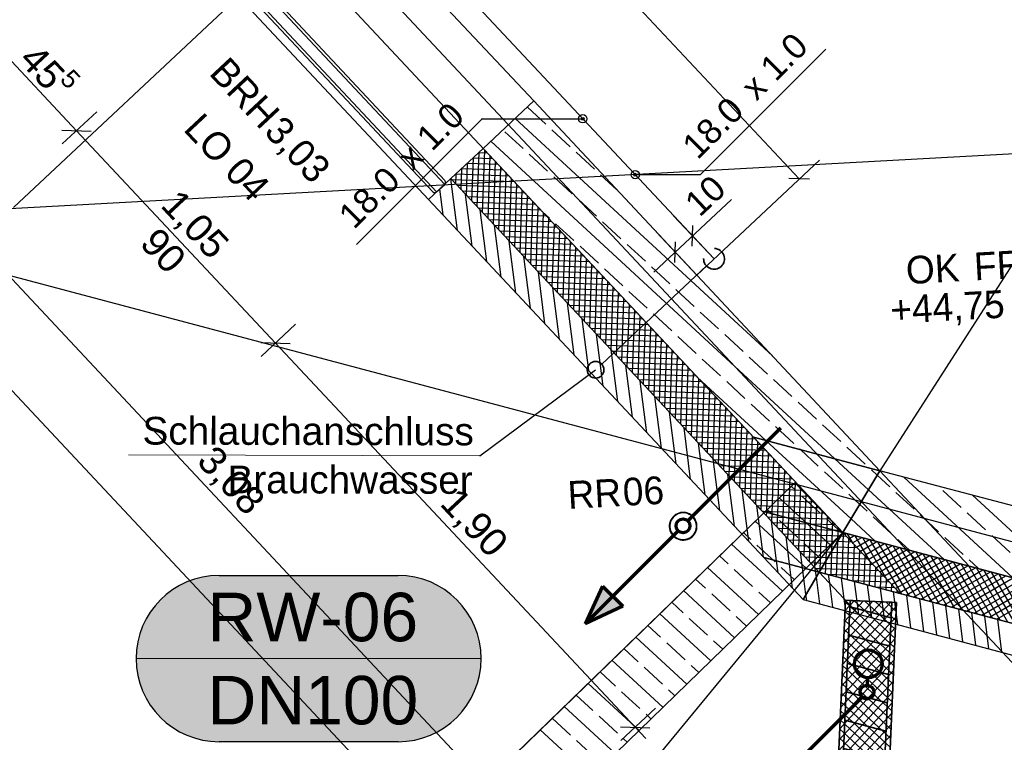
# Model space of a CAD drawing. Extents: x -181 to 1388, y 138 to 979.
# Tile 15 of 82: x 391 to 462, y 329 to 381. Entities that reach past the tile are written whole.
import ezdxf
from ezdxf.lldxf.tags import DXFTag

# ---------------------------------------------------------------- set-up
doc = ezdxf.new("R2010")
doc.units = 0
doc.layers.get('0').update_dxf_attribs({"lineweight": 25})
for name, color, linetype, lineweight, true_color in [('01 Höhen im Gebäude - Basis', 7, 'Continuous', 25, 0x848484), ('01AFU Allgemein Bemaßung', 7, 'Continuous', 25, 0x848484), ('20 Außenwände', 7, 'Continuous', 25, 0x848484), ('20 Bodenaufbau - Gefällelinien', 7, 'Continuous', 25, 0x848484), ('20 Dach Stb-Decke', 7, 'Continuous', 25, 0x848484), ('20 Fallrohre', 7, 'Continuous', 25, 0x848484), ('20 Fallrohre - Beschriftung', 7, 'Continuous', 25, 0x848484), ('20 Fenster als Fassade', 7, 'Continuous', 25, 0x848484), ('60 Stützwand - Stützwände', 7, 'Continuous', 25, 0x848484), ('70 Bodenabläufe+Rinnen', 7, 'Continuous', 25, 0x848484), ('A-0', 7, 'Continuous', 25, 0x848484), ('S_Einrichtung', 7, 'Continuous', 35, 0x9dff9d), ('S_Kaltwasser', 3, 'Continuous', 35, 0x00ff00), ('S_Mass', 150, 'Continuous', 25, 0x007fff), ('S_Regenwasser', 4, 'Continuous', 70, 0x00ffff), ('S_Schmutzwasser', 5, 'Continuous', 70, 0x0000ff)]:
    doc.layers.add(name, color=color, linetype=linetype, lineweight=lineweight, true_color=true_color)
doc.layers.add('02 Raster Gebäude', color=7, linetype='Continuous', lineweight=25)
doc.layers.add('S_Beschriftung', color=7, linetype='Continuous', lineweight=25)
doc.styles.get("Standard").update_dxf_attribs({"font": 'arial.ttf'})
tags = doc.linetypes.add('Raster', pattern=[0.2, 0.1, -0.05, 0, -0.05]).pattern_tags.tags
tags[10:11] = [DXFTag(74, 4), DXFTag(75, 0), DXFTag(340, '0'), DXFTag(46, 1.0), DXFTag(50, 0.0), DXFTag(44, 0.0), DXFTag(45, 0.0)]
tags[8:9] = [DXFTag(74, 4), DXFTag(75, 0), DXFTag(340, '0'), DXFTag(46, 1.0), DXFTag(50, 0.0), DXFTag(44, 0.0), DXFTag(45, 0.0)]
tags[6:7] = [DXFTag(74, 4), DXFTag(75, 0), DXFTag(340, '0'), DXFTag(46, 1.0), DXFTag(50, 0.0), DXFTag(44, 0.0), DXFTag(45, 0.0)]
tags[4:5] = [DXFTag(74, 4), DXFTag(75, 0), DXFTag(340, '0'), DXFTag(46, 1.0), DXFTag(50, 0.0), DXFTag(44, 0.0), DXFTag(45, 0.0)]
tags = doc.linetypes.add('Strichlinie eng', pattern=[0.115, 0.075, -0.04]).pattern_tags.tags
tags[6:7] = [DXFTag(74, 4), DXFTag(75, 0), DXFTag(340, '0'), DXFTag(46, 1.0), DXFTag(50, 0.0), DXFTag(44, 0.0), DXFTag(45, 0.0)]
tags[4:5] = [DXFTag(74, 4), DXFTag(75, 0), DXFTag(340, '0'), DXFTag(46, 1.0), DXFTag(50, 0.0), DXFTag(44, 0.0), DXFTag(45, 0.0)]
tags = doc.linetypes.add('Öffnungslinie Tür Fenster', pattern=[0.115, 0.075, -0.04]).pattern_tags.tags
tags[6:7] = [DXFTag(74, 4), DXFTag(75, 0), DXFTag(340, '0'), DXFTag(46, 1.0), DXFTag(50, 0.0), DXFTag(44, 0.0), DXFTag(45, 0.0)]
tags[4:5] = [DXFTag(74, 4), DXFTag(75, 0), DXFTag(340, '0'), DXFTag(46, 1.0), DXFTag(50, 0.0), DXFTag(44, 0.0), DXFTag(45, 0.0)]

# ---------------------------------------------------------------- blocks, each defined once
blk = doc.blocks.new('Referenz-A07F5V09WF')
at = {"layer": '01AFU Allgemein Bemaßung', "lineweight": -2}
for p, q in [((267.351, 486.444), (423.945, 319.276)), ((395.462, 373.429), (389.256, 380.055)), ((396.922, 374.797), (394.436, 372.468)), ((394.402, 373.464), (396.523, 373.395)), ((409.819, 358.103), (395.462, 373.429)), ((384.844, 369.07), (426.982, 324.086)), ((411.279, 359.47), (408.793, 357.142)), ((408.759, 358.138), (410.879, 358.069)), ((435.794, 330.375), (409.819, 358.103)), ((437.253, 331.742), (434.767, 329.413)), ((434.733, 330.409), (436.854, 330.34)), ((436.563, 329.554), (435.794, 330.375))]:
    blk.add_line(p, q, dxfattribs=at)
at = {"layer": '02 Raster Gebäude', "linetype": 'Raster', "lineweight": -2, "ltscale": 56.250004}
for p, q in [((262.418, 549.177), (545.139, 247.365)), ((1006.697, 401.503), (320.446, 363.938)), ((316.317, 382.714), (761.633, 264.488))]:
    blk.add_line(p, q, dxfattribs=at)
at = {"layer": '20 Außenwände', "lineweight": -2}
for p, q in [((428.468, 375.572), (414.111, 390.898)), ((420.878, 368.462), (406.521, 383.788)), ((424.818, 372.154), (428.468, 375.572)), ((453.462, 348.89), (428.468, 375.572)), ((429.332, 373.901), (428.009, 375.121)), ((445.696, 357.18), (427.12, 374.309)), ((427.705, 372.137), (426.382, 373.357)), ((431.097, 372.274), (429.773, 373.494)), ((450.21, 349.753), (425.363, 372.664)), ((422.483, 369.966), (424.818, 372.154)), ((424.396, 367.924), (424.525, 371.879)), ((424.498, 371.854), (425.119, 371.833)), ((424.783, 367.511), (424.93, 372.034)), ((424.818, 372.154), (444.343, 351.311)), ((432.861, 370.647), (431.538, 371.868)), ((423.622, 368.75), (423.699, 371.106)), ((423.672, 371.08), (425.892, 371.008)), ((424.009, 368.337), (424.112, 371.492)), ((424.085, 371.467), (425.505, 371.42)), ((425.169, 367.099), (425.317, 371.622)), ((425.556, 366.686), (425.704, 371.209)), ((429.47, 370.51), (428.147, 371.73)), ((422.849, 369.576), (422.874, 370.332)), ((423.236, 369.163), (423.287, 370.719)), ((423.259, 370.693), (426.279, 370.595)), ((425.943, 366.273), (426.091, 370.796)), ((426.33, 365.86), (426.477, 370.383)), ((420.878, 368.462), (422.483, 369.966)), ((422.483, 369.966), (444.957, 345.975)), ((422.973, 366.225), (422.494, 369.954)), ((422.529, 369.917), (427.052, 369.769)), ((422.847, 370.307), (426.666, 370.182)), ((426.716, 365.447), (426.864, 369.97)), ((431.234, 368.883), (429.911, 370.103)), ((434.473, 369.161), (433.302, 370.241)), ((421.922, 367.348), (421.682, 369.215)), ((422.916, 369.504), (427.439, 369.356)), ((423.303, 369.091), (427.826, 368.943)), ((427.103, 365.034), (427.251, 369.557)), ((427.49, 364.621), (427.637, 369.145)), ((420.878, 368.462), (447.911, 339.604)), ((424.025, 365.102), (423.546, 368.832)), ((423.69, 368.678), (428.213, 368.531)), ((424.076, 368.265), (428.599, 368.118)), ((427.876, 364.209), (428.024, 368.732)), ((428.263, 363.796), (428.411, 368.319)), ((432.999, 367.256), (431.675, 368.476)), ((424.463, 367.853), (428.986, 367.705)), ((425.077, 363.98), (424.597, 367.709)), ((428.65, 363.383), (428.798, 367.906)), ((429.037, 362.97), (429.184, 367.493)), ((429.607, 367.119), (429.079, 367.606)), ((424.85, 367.44), (429.373, 367.292)), ((425.236, 367.027), (429.759, 366.879)), ((429.423, 362.557), (429.571, 367.08)), ((434.763, 365.629), (433.44, 366.849)), ((425.623, 366.614), (430.146, 366.466)), ((426.128, 362.857), (425.649, 366.586)), ((426.01, 366.201), (430.533, 366.054)), ((429.81, 362.144), (429.958, 366.667)), ((431.372, 365.492), (430.048, 366.712)), ((430.197, 361.732), (430.345, 366.255)), ((426.397, 365.788), (430.92, 365.641)), ((427.18, 361.734), (426.701, 365.464)), ((426.783, 365.376), (431.306, 365.228)), ((430.584, 361.319), (430.731, 365.842)), ((430.97, 360.906), (431.118, 365.429)), ((427.17, 364.963), (431.693, 364.815)), ((431.357, 360.493), (431.505, 365.016)), ((433.136, 363.865), (431.813, 365.085)), ((436.527, 364.002), (435.204, 365.222)), ((427.557, 364.55), (432.08, 364.402)), ((428.231, 360.612), (427.752, 364.341)), ((427.944, 364.137), (432.467, 363.989)), ((431.744, 360.08), (431.891, 364.603)), ((432.13, 359.667), (432.278, 364.19)), ((428.33, 363.724), (432.853, 363.576)), ((428.717, 363.311), (433.24, 363.164)), ((432.517, 359.255), (432.665, 363.778)), ((432.904, 358.842), (433.052, 363.365)), ((434.901, 362.238), (433.577, 363.458)), ((438.292, 362.375), (436.969, 363.595)), ((429.283, 359.489), (428.804, 363.219)), ((429.104, 362.898), (433.627, 362.751)), ((433.291, 358.429), (433.438, 362.952)), ((433.677, 358.016), (433.825, 362.539)), ((429.49, 362.486), (434.014, 362.338)), ((430.335, 358.366), (429.856, 362.096)), ((429.877, 362.073), (434.4, 361.925)), ((434.064, 357.603), (434.212, 362.126)), ((436.665, 360.611), (435.342, 361.831)), ((440.056, 360.748), (438.733, 361.968)), ((430.264, 361.66), (434.787, 361.512)), ((430.651, 361.247), (435.174, 361.099)), ((434.451, 357.19), (434.599, 361.713)), ((434.838, 356.777), (434.985, 361.301)), ((431.386, 357.244), (430.907, 360.973)), ((431.037, 360.834), (435.56, 360.687)), ((431.424, 360.421), (435.947, 360.274)), ((435.224, 356.365), (435.372, 360.888)), ((435.611, 355.952), (435.759, 360.475)), ((431.811, 360.009), (436.334, 359.861)), ((432.438, 356.121), (431.959, 359.851)), ((435.998, 355.539), (436.145, 360.062)), ((438.429, 358.984), (437.106, 360.204)), ((441.821, 359.121), (440.497, 360.342)), ((432.198, 359.596), (436.721, 359.448)), ((432.584, 359.183), (437.107, 359.035)), ((436.384, 355.126), (436.532, 359.649)), ((436.771, 354.713), (436.919, 359.236)), ((432.971, 358.77), (437.494, 358.622)), ((433.49, 354.998), (433.01, 358.728)), ((433.358, 358.357), (437.881, 358.209)), ((437.158, 354.3), (437.306, 358.823)), ((437.545, 353.888), (437.692, 358.411)), ((440.194, 357.357), (438.87, 358.577)), ((443.585, 357.494), (442.262, 358.715)), ((433.744, 357.944), (438.268, 357.797)), ((434.541, 353.876), (434.062, 357.605)), ((437.931, 353.475), (438.079, 357.998)), ((438.318, 353.062), (438.466, 357.585)), ((434.131, 357.532), (438.654, 357.384)), ((434.518, 357.119), (439.041, 356.971)), ((438.705, 352.649), (438.853, 357.172)), ((441.958, 355.73), (440.635, 356.95)), ((445.349, 355.867), (444.026, 357.088)), ((434.905, 356.706), (439.428, 356.558)), ((435.593, 352.753), (435.114, 356.483)), ((435.291, 356.293), (439.814, 356.145)), ((439.092, 352.236), (439.239, 356.759)), ((439.478, 351.823), (439.626, 356.346)), ((435.678, 355.88), (440.201, 355.732)), ((436.065, 355.467), (440.588, 355.32)), ((439.865, 351.41), (440.013, 355.934)), ((440.252, 350.998), (440.4, 355.521)), ((445.238, 351.073), (440.302, 355.625)), ((447.114, 354.241), (445.791, 355.461)), ((436.645, 351.63), (436.165, 355.36)), ((436.452, 355.054), (440.975, 354.907)), ((440.639, 350.585), (440.786, 355.108)), ((441.025, 350.172), (441.173, 354.695)), ((443.722, 354.103), (442.399, 355.323)), ((436.838, 354.642), (441.361, 354.494)), ((437.696, 350.508), (437.217, 354.237)), ((437.225, 354.229), (441.748, 354.081)), ((441.412, 349.759), (441.56, 354.282)), ((437.612, 353.816), (442.135, 353.668)), ((437.999, 353.403), (442.522, 353.255)), ((441.799, 349.346), (441.946, 353.869)), ((442.185, 348.933), (442.333, 353.456)), ((445.487, 352.476), (444.164, 353.696)), ((448.878, 352.614), (447.555, 353.834)), ((438.748, 349.385), (438.269, 353.115)), ((438.385, 352.99), (442.908, 352.843)), ((438.772, 352.577), (443.295, 352.43)), ((442.572, 348.521), (442.72, 353.044)), ((442.959, 348.108), (443.107, 352.631)), ((439.159, 352.165), (443.682, 352.017)), ((439.799, 348.262), (439.32, 351.992)), ((443.346, 347.695), (443.493, 352.218)), ((447.251, 350.849), (445.928, 352.069)), ((450.643, 350.987), (449.319, 352.207)), ((439.545, 351.752), (444.068, 351.604)), ((439.932, 351.339), (444.455, 351.191)), ((443.732, 347.282), (443.88, 351.805)), ((444.119, 346.869), (444.267, 351.392)), ((444.343, 351.311), (450.793, 344.425)), ((440.319, 350.926), (444.842, 350.778)), ((440.851, 347.14), (440.372, 350.869)), ((440.706, 350.513), (445.229, 350.365)), ((444.506, 346.456), (444.654, 350.979)), ((444.893, 346.044), (445.04, 350.567)), ((451.381, 345.409), (445.238, 351.073)), ((447.724, 350.413), (447.692, 350.443)), ((452.407, 349.36), (451.084, 350.58)), ((441.092, 350.1), (445.615, 349.953)), ((441.903, 346.017), (441.424, 349.747)), ((445.288, 345.887), (445.427, 350.154)), ((445.684, 345.782), (445.814, 349.741)), ((449.016, 349.222), (447.724, 350.413)), ((452.639, 347.514), (450.21, 349.753)), ((441.479, 349.687), (446.002, 349.54)), ((441.866, 349.275), (446.389, 349.127)), ((446.081, 345.676), (446.2, 349.328)), ((442.253, 348.862), (446.776, 348.714)), ((442.954, 344.895), (442.475, 348.624)), ((442.639, 348.449), (447.162, 348.301)), ((446.478, 345.571), (446.587, 348.915)), ((446.875, 345.466), (446.974, 348.502)), ((450.78, 347.595), (449.457, 348.816)), ((453.268, 348.566), (452.848, 348.953)), ((454.171, 347.733), (453.268, 348.566)), ((466.588, 345.405), (453.462, 348.89)), ((463.061, 341.169), (455.182, 348.433)), ((443.026, 348.036), (447.549, 347.888)), ((443.413, 347.623), (447.936, 347.476)), ((447.272, 345.36), (447.361, 348.09)), ((447.668, 345.255), (447.747, 347.677)), ((444.006, 343.772), (443.527, 347.501)), ((443.799, 347.21), (448.323, 347.063)), ((448.065, 345.15), (448.134, 347.264)), ((452.01, 346.461), (451.221, 347.189)), ((458.089, 342.488), (452.639, 347.514)), ((455.936, 346.106), (454.613, 347.326)), ((459.327, 346.243), (458.004, 347.464)), ((465.687, 342.011), (460.154, 347.113)), ((444.186, 346.798), (448.709, 346.65)), ((444.573, 346.385), (449.096, 346.237)), ((445.058, 342.649), (444.578, 346.379)), ((448.462, 345.044), (448.521, 346.851)), ((448.859, 344.939), (448.908, 346.438)), ((452.544, 345.968), (452.01, 346.461)), ((444.957, 345.975), (449.085, 341.568)), ((444.96, 345.972), (444.969, 345.972)), ((444.969, 345.972), (449.483, 345.824)), ((445.279, 345.631), (445.288, 345.887)), ((445.346, 345.559), (446.688, 345.515)), ((445.666, 345.218), (445.684, 345.782)), ((446.053, 344.805), (446.081, 345.676)), ((446.439, 344.392), (446.478, 345.571)), ((446.688, 345.515), (449.869, 345.411)), ((446.826, 343.979), (446.875, 345.466)), ((449.255, 344.834), (449.294, 346.025)), ((449.652, 344.728), (449.681, 345.612)), ((454.309, 344.342), (452.986, 345.562)), ((456.92, 345.199), (456.377, 345.699)), ((461.092, 344.616), (459.768, 345.837)), ((445.999, 342.387), (445.63, 345.256)), ((445.733, 345.146), (448.407, 345.059)), ((447.213, 343.566), (447.272, 345.36)), ((447.6, 343.154), (447.668, 345.255)), ((447.986, 342.741), (448.065, 345.15)), ((448.373, 342.328), (448.462, 345.044)), ((448.407, 345.059), (450.256, 344.998)), ((448.76, 341.915), (448.859, 344.939)), ((449.152, 341.681), (449.255, 344.834)), ((450.049, 344.623), (450.068, 345.2)), ((450.446, 344.518), (450.454, 344.787)), ((453.117, 343.808), (451.381, 345.409)), ((457.7, 344.479), (456.92, 345.199)), ((446.12, 344.733), (450.126, 344.603)), ((446.507, 344.321), (450.649, 344.185)), ((446.938, 342.138), (446.682, 344.134)), ((449.576, 342.389), (449.652, 344.728)), ((449.999, 343.097), (450.049, 344.623)), ((450.126, 344.603), (450.643, 344.586)), ((450.422, 343.806), (450.446, 344.518)), ((450.649, 344.185), (451.03, 344.173)), ((450.735, 341.13), (450.841, 344.374)), ((450.793, 344.425), (459.912, 342.004)), ((450.93, 344.279), (451.059, 344.355)), ((451.539, 343.629), (451.129, 344.336)), ((451.21, 343.98), (451.606, 344.21)), ((451.491, 343.68), (452.153, 344.064)), ((452.755, 342.331), (451.675, 344.191)), ((453.971, 341.033), (452.222, 344.046)), ((459.465, 342.852), (458.141, 344.072)), ((462.856, 342.99), (461.533, 344.21)), ((446.893, 343.908), (450.415, 343.793)), ((447.28, 343.495), (450.18, 343.4)), ((450.18, 343.4), (451.803, 343.347)), ((450.338, 341.235), (450.422, 343.806)), ((450.415, 343.793), (451.416, 343.76)), ((451.132, 341.025), (451.228, 343.961)), ((451.529, 340.919), (451.615, 343.548)), ((451.772, 343.381), (452.7, 343.919)), ((452.052, 343.081), (453.246, 343.774)), ((452.333, 342.781), (453.793, 343.629)), ((452.614, 342.482), (454.34, 343.484)), ((455.04, 339.987), (452.769, 343.901)), ((452.894, 342.182), (454.887, 343.339)), ((455.587, 339.842), (453.315, 343.756)), ((456.134, 339.697), (453.862, 343.611)), ((456.681, 339.551), (454.409, 343.465)), ((455.603, 343.148), (454.75, 343.935)), ((457.227, 339.406), (454.956, 343.32)), ((447.667, 343.082), (449.945, 343.008)), ((447.878, 341.889), (447.733, 343.011)), ((448.053, 342.669), (449.711, 342.615)), ((449.711, 342.615), (452.577, 342.521)), ((449.942, 341.341), (449.999, 343.097)), ((449.945, 343.008), (452.19, 342.934)), ((451.926, 340.814), (452.001, 343.135)), ((452.322, 340.709), (452.388, 342.723)), ((453.175, 341.883), (455.433, 343.193)), ((453.456, 341.583), (455.98, 343.048)), ((453.736, 341.283), (456.527, 342.903)), ((454.017, 340.984), (457.074, 342.758)), ((454.298, 340.684), (457.62, 342.613)), ((457.774, 339.261), (455.502, 343.175)), ((458.321, 339.116), (456.049, 343.03)), ((458.868, 338.971), (456.596, 342.885)), ((459.414, 338.826), (457.143, 342.74)), ((446.109, 341.527), (445.999, 342.387)), ((447.161, 340.404), (446.938, 342.138)), ((448.44, 342.256), (449.476, 342.222)), ((449.476, 342.222), (452.963, 342.109)), ((449.545, 341.446), (449.576, 342.389)), ((452.719, 340.603), (452.775, 342.31)), ((454.578, 340.385), (458.167, 342.468)), ((454.859, 340.085), (458.714, 342.323)), ((455.347, 339.906), (459.261, 342.177)), ((455.893, 339.76), (459.807, 342.032)), ((459.961, 338.681), (457.689, 342.594)), ((460.508, 338.535), (458.236, 342.449)), ((461.055, 338.39), (458.783, 342.304)), ((461.601, 338.245), (459.33, 342.159)), ((462.148, 338.1), (459.876, 342.014)), ((460.575, 341.829), (459.906, 342.445)), ((459.912, 342.004), (464.339, 340.829)), ((448.125, 339.962), (447.878, 341.889)), ((448.817, 341.639), (448.785, 341.888)), ((448.872, 341.212), (448.817, 341.639)), ((448.827, 341.843), (449.241, 341.83)), ((449.12, 339.283), (448.872, 341.212)), ((449.085, 341.568), (454.921, 340.019)), ((449.148, 341.551), (449.152, 341.681)), ((449.241, 341.83), (453.35, 341.696)), ((449.657, 341.416), (453.737, 341.283)), ((449.837, 340.766), (449.756, 341.39)), ((453.116, 340.498), (453.162, 341.897)), ((453.513, 340.393), (453.548, 341.484)), ((456.44, 339.615), (460.354, 341.887)), ((456.987, 339.47), (460.901, 341.742)), ((457.534, 339.325), (461.448, 341.597)), ((458.08, 339.18), (461.994, 341.452)), ((458.627, 339.035), (462.541, 341.306)), ((462.695, 337.955), (460.423, 341.869)), ((463.242, 337.81), (460.97, 341.724)), ((463.788, 337.664), (461.517, 341.578)), ((463.735, 338.554), (462.063, 341.433)), ((450.059, 339.033), (449.837, 340.766)), ((450.888, 339.643), (450.696, 341.14)), ((451.376, 340.96), (454.123, 340.87)), ((451.938, 338.534), (451.635, 340.891)), ((452.878, 338.285), (452.575, 340.642)), ((453.095, 340.503), (454.51, 340.457)), ((453.909, 340.287), (453.935, 341.071)), ((454.306, 340.182), (454.322, 340.658)), ((459.174, 338.89), (463.088, 341.161)), ((459.721, 338.744), (463.635, 341.016)), ((460.267, 338.599), (464.181, 340.871)), ((448.18, 339.532), (448.125, 339.962)), ((453.817, 338.036), (453.514, 340.392)), ((454.756, 337.786), (454.454, 340.143)), ((454.703, 340.077), (454.709, 340.245)), ((454.814, 340.047), (454.897, 340.044)), ((454.921, 340.019), (464.426, 337.495)), ((455.696, 337.537), (455.393, 339.893)), ((460.814, 338.454), (464.235, 340.44)), ((461.361, 338.309), (464.09, 339.893)), ((447.911, 339.604), (451.923, 338.538)), ((450.999, 338.784), (450.888, 339.643)), ((456.635, 337.287), (456.333, 339.644)), ((457.575, 337.038), (457.272, 339.394)), ((458.514, 336.788), (458.211, 339.145)), ((461.908, 338.164), (463.945, 339.346)), ((451.923, 338.538), (463.861, 335.369)), ((459.454, 336.539), (459.151, 338.896)), ((460.393, 336.29), (460.09, 338.646)), ((461.333, 336.04), (461.03, 338.397)), ((462.272, 335.791), (461.969, 338.147))]:
    blk.add_line(p, q, dxfattribs=at)
at = {"layer": '20 Bodenaufbau - Gefällelinien', "linetype": 'Öffnungslinie Tür Fenster', "lineweight": -2, "ltscale": 56.250004}
blk.add_line((476.786, 385.245), (453.462, 348.89), dxfattribs=at)
at = {"layer": '20 Dach Stb-Decke', "linetype": 'Öffnungslinie Tür Fenster', "lineweight": -2, "ltscale": 56.250004}
for p, q in [((294.199, 511.594), (450.793, 344.425)), ((450.793, 344.425), (584.952, 308.808))]:
    blk.add_line(p, q, dxfattribs=at)
at = {"layer": '20 Fallrohre', "lineweight": -2}
for major_axis in [(0.999, 0.055), (0.959, 0.052), (-0.999, -0.055), (-0.959, -0.052)]:
    blk.add_ellipse((439.257, 344.882), major_axis=major_axis, ratio=1, start_param=0, end_param=3.141593, dxfattribs=at)
for points in [[(438.45, 345.403), (438.417, 345.425), (438.45, 345.469)], [(438.512, 345.484), (438.45, 345.469), (438.512, 345.55)], [(438.45, 345.403), (438.45, 345.469), (438.512, 345.484)], [(438.542, 345.523), (438.512, 345.55), (438.542, 345.578)], [(438.512, 345.484), (438.512, 345.55), (438.542, 345.523)], [(438.625, 345.603), (438.542, 345.578), (438.625, 345.658)], [(438.542, 345.523), (438.542, 345.578), (438.625, 345.603)], [(438.651, 345.627), (438.625, 345.658), (438.651, 345.675)], [(438.625, 345.603), (438.625, 345.658), (438.651, 345.627)], [(438.755, 345.699), (438.651, 345.675), (438.755, 345.747)], [(438.651, 345.627), (438.651, 345.675), (438.755, 345.699)], [(438.775, 345.713), (438.755, 345.747), (438.775, 345.757)], [(438.755, 345.699), (438.755, 345.747), (438.775, 345.713)], [(438.896, 345.771), (438.775, 345.757), (438.896, 345.815)], [(438.775, 345.713), (438.775, 345.757), (438.896, 345.771)], [(438.91, 345.778), (438.896, 345.815), (438.91, 345.819)], [(438.896, 345.771), (438.896, 345.815), (438.91, 345.778)], [(439.046, 345.818), (438.91, 345.819), (439.046, 345.86)], [(438.91, 345.778), (438.91, 345.819), (439.046, 345.818)], [(439.055, 345.821), (439.046, 345.86), (439.055, 345.861)], [(439.046, 345.818), (439.046, 345.86), (439.055, 345.821)], [(439.202, 345.841), (439.055, 345.861), (439.202, 345.881)], [(439.055, 345.821), (439.055, 345.861), (439.202, 345.841)], [(439.202, 345.841), (439.202, 345.881), (439.204, 345.841)], [(439.204, 345.841), (439.202, 345.881), (439.204, 345.881)], [(439.204, 345.841), (439.204, 345.881), (439.355, 345.837)], [(439.355, 345.837), (439.204, 345.881), (439.355, 345.877)], [(439.355, 345.837), (439.355, 345.877), (439.359, 345.837)], [(439.359, 345.837), (439.355, 345.877), (439.359, 345.877)], [(439.359, 345.837), (439.359, 345.877), (439.503, 345.81)], [(439.503, 345.81), (439.359, 345.877), (439.503, 345.851)], [(439.503, 345.81), (439.503, 345.851), (439.513, 345.807)], [(439.513, 345.807), (439.503, 345.851), (439.513, 345.849)], [(439.513, 345.807), (439.513, 345.849), (439.645, 345.76)], [(439.645, 345.76), (439.513, 345.849), (439.645, 345.802)], [(439.645, 345.76), (439.645, 345.802), (439.661, 345.751)], [(439.661, 345.751), (439.645, 345.802), (439.661, 345.797)], [(439.661, 345.751), (439.661, 345.797), (439.778, 345.689)], [(439.778, 345.689), (439.661, 345.797), (439.778, 345.734)], [(439.778, 345.689), (439.778, 345.734), (439.799, 345.672)], [(439.799, 345.672), (439.778, 345.734), (439.799, 345.722)], [(439.799, 345.672), (439.799, 345.722), (439.897, 345.597)], [(439.897, 345.597), (439.799, 345.722), (439.897, 345.647)], [(439.897, 345.597), (439.897, 345.647), (439.924, 345.569)], [(439.924, 345.569), (439.897, 345.647), (439.924, 345.627)], [(439.924, 345.569), (439.924, 345.627), (440.001, 345.488)], [(440.001, 345.488), (439.924, 345.627), (440.001, 345.546)], [(440.001, 345.488), (440.001, 345.546), (440.032, 345.443)], [(440.032, 345.443), (440.001, 345.546), (440.032, 345.513)], [(440.032, 345.443), (440.032, 345.513), (440.087, 345.364)], [(440.087, 345.364), (440.032, 345.513), (440.087, 345.434)], [(438.262, 344.8), (438.258, 344.828), (438.262, 344.985)], [(438.279, 344.672), (438.262, 344.985), (438.279, 345.078)], [(438.262, 344.8), (438.262, 344.985), (438.279, 344.672)], [(438.29, 344.635), (438.279, 345.078), (438.29, 345.139)], [(438.279, 344.672), (438.279, 345.078), (438.29, 344.635)], [(438.298, 344.608), (438.29, 345.139), (438.298, 345.162)], [(438.29, 344.635), (438.29, 345.139), (438.298, 344.608)], [(438.302, 344.98), (438.298, 345.162), (438.302, 345.172)], [(438.298, 344.83), (438.298, 345.162), (438.302, 344.98)], [(438.298, 344.608), (438.298, 344.83), (438.318, 344.541)], [(438.318, 344.541), (438.298, 344.83), (438.318, 344.681)], [(438.329, 345.129), (438.302, 345.172), (438.329, 345.249)], [(438.302, 344.98), (438.302, 345.172), (438.329, 345.129)], [(438.342, 345.167), (438.329, 345.249), (438.342, 345.287)], [(438.329, 345.129), (438.329, 345.249), (438.342, 345.167)], [(438.379, 345.271), (438.342, 345.287), (438.379, 345.355)], [(438.342, 345.167), (438.342, 345.287), (438.379, 345.271)], [(438.417, 345.341), (438.379, 345.355), (438.417, 345.425)], [(438.379, 345.271), (438.379, 345.355), (438.417, 345.341)], [(438.417, 345.341), (438.417, 345.425), (438.45, 345.403)], [(440.087, 345.364), (440.087, 345.434), (440.121, 345.292)], [(440.121, 345.292), (440.087, 345.434), (440.121, 345.384)], [(440.121, 345.292), (440.121, 345.384), (440.152, 345.228)], [(440.152, 345.228), (440.121, 345.384), (440.152, 345.321)], [(440.152, 345.228), (440.152, 345.321), (440.189, 345.104)], [(440.189, 345.104), (440.152, 345.321), (440.189, 345.243)], [(440.212, 344.593), (440.184, 344.636), (440.212, 344.784)], [(440.189, 345.104), (440.189, 345.243), (440.195, 345.084)], [(440.195, 345.084), (440.189, 345.243), (440.195, 345.223)], [(440.195, 345.084), (440.195, 345.223), (440.215, 344.935)], [(440.215, 344.935), (440.195, 345.223), (440.215, 345.156)], [(440.215, 344.603), (440.212, 344.784), (440.215, 344.935)], [(440.212, 344.593), (440.212, 344.784), (440.215, 344.603)], [(440.215, 344.603), (440.215, 345.156), (440.223, 344.626)], [(440.223, 344.626), (440.215, 345.156), (440.223, 345.13)], [(440.223, 344.626), (440.223, 345.13), (440.234, 344.687)], [(440.234, 344.687), (440.223, 345.13), (440.234, 345.092)], [(440.234, 344.687), (440.234, 345.092), (440.251, 344.78)], [(440.251, 344.78), (440.234, 345.092), (440.251, 344.965)], [(440.251, 344.78), (440.251, 344.965), (440.255, 344.937)], [(438.318, 344.541), (438.318, 344.681), (438.324, 344.522)], [(438.324, 344.522), (438.318, 344.681), (438.324, 344.661)], [(438.324, 344.522), (438.324, 344.661), (438.361, 344.444)], [(438.361, 344.444), (438.324, 344.661), (438.361, 344.536)], [(438.361, 344.444), (438.361, 344.536), (438.392, 344.38)], [(438.392, 344.38), (438.361, 344.536), (438.392, 344.472)], [(438.392, 344.38), (438.392, 344.472), (438.426, 344.33)], [(438.426, 344.33), (438.392, 344.472), (438.426, 344.4)], [(438.426, 344.33), (438.426, 344.4), (438.481, 344.251)], [(438.481, 344.251), (438.426, 344.4), (438.481, 344.321)], [(438.481, 344.251), (438.481, 344.321), (438.512, 344.219)], [(438.512, 344.219), (438.481, 344.321), (438.512, 344.276)], [(438.512, 344.219), (438.512, 344.276), (438.589, 344.138)], [(438.589, 344.138), (438.512, 344.276), (438.589, 344.195)], [(438.589, 344.138), (438.589, 344.195), (438.616, 344.117)], [(438.616, 344.117), (438.589, 344.195), (438.616, 344.167)], [(438.616, 344.117), (438.616, 344.167), (438.714, 344.042)], [(438.714, 344.042), (438.616, 344.167), (438.714, 344.093)], [(438.714, 344.042), (438.714, 344.093), (438.736, 344.031)], [(438.736, 344.031), (438.714, 344.093), (438.736, 344.076)], [(438.736, 344.031), (438.736, 344.076), (438.852, 343.968)], [(438.852, 343.968), (438.736, 344.076), (438.852, 344.013)], [(439.739, 344.008), (439.617, 343.994), (439.739, 344.052)], [(439.759, 344.017), (439.739, 344.052), (439.759, 344.066)], [(439.739, 344.008), (439.739, 344.052), (439.759, 344.017)], [(439.862, 344.089), (439.759, 344.066), (439.862, 344.138)], [(439.759, 344.017), (439.759, 344.066), (439.862, 344.089)], [(439.888, 344.107), (439.862, 344.138), (439.888, 344.162)], [(439.862, 344.089), (439.862, 344.138), (439.888, 344.107)], [(439.971, 344.186), (439.888, 344.162), (439.971, 344.242)], [(439.888, 344.107), (439.888, 344.162), (439.971, 344.186)], [(440.001, 344.215), (439.971, 344.242), (440.001, 344.281)], [(439.971, 344.186), (439.971, 344.242), (440.001, 344.215)], [(440.063, 344.296), (440.001, 344.281), (440.063, 344.361)], [(440.001, 344.215), (440.001, 344.281), (440.063, 344.296)], [(440.097, 344.34), (440.063, 344.361), (440.097, 344.424)], [(440.063, 344.296), (440.063, 344.361), (440.097, 344.34)], [(440.134, 344.41), (440.097, 344.424), (440.134, 344.494)], [(440.097, 344.34), (440.097, 344.424), (440.134, 344.41)], [(440.171, 344.478), (440.134, 344.494), (440.171, 344.598)], [(440.134, 344.41), (440.134, 344.494), (440.171, 344.478)], [(440.184, 344.516), (440.171, 344.598), (440.184, 344.636)], [(440.171, 344.478), (440.171, 344.598), (440.184, 344.516)], [(440.184, 344.516), (440.184, 344.636), (440.212, 344.593)], [(438.852, 343.968), (438.852, 344.013), (438.868, 343.962)], [(438.868, 343.962), (438.852, 344.013), (438.868, 344.004)], [(438.868, 343.962), (438.868, 344.004), (439, 343.916)], [(439, 343.916), (438.868, 344.004), (439, 343.958)], [(439, 343.916), (439, 343.958), (439.01, 343.914)], [(439.01, 343.914), (439, 343.958), (439.01, 343.954)], [(439.01, 343.914), (439.01, 343.954), (439.154, 343.888)], [(439.154, 343.888), (439.01, 343.954), (439.154, 343.928)], [(439.154, 343.888), (439.154, 343.928), (439.158, 343.887)], [(439.158, 343.887), (439.154, 343.928), (439.158, 343.927)], [(439.158, 343.887), (439.158, 343.927), (439.309, 343.884)], [(439.309, 343.884), (439.158, 343.927), (439.309, 343.924)], [(439.309, 343.884), (439.309, 343.924), (439.311, 343.884)], [(439.311, 343.884), (439.309, 343.924), (439.311, 343.924)], [(439.458, 343.903), (439.311, 343.924), (439.458, 343.944)], [(439.311, 343.884), (439.311, 343.924), (439.458, 343.903)], [(439.467, 343.905), (439.458, 343.944), (439.467, 343.946)], [(439.458, 343.903), (439.458, 343.944), (439.467, 343.905)], [(439.603, 343.945), (439.467, 343.946), (439.603, 343.987)], [(439.467, 343.905), (439.467, 343.946), (439.603, 343.945)], [(439.617, 343.95), (439.603, 343.987), (439.617, 343.994)], [(439.603, 343.945), (439.603, 343.987), (439.617, 343.95)], [(439.617, 343.95), (439.617, 343.994), (439.739, 344.008)]]:
    blk.add_solid(points, dxfattribs=at)
at = {"layer": '20 Fenster als Fassade', "linetype": 'Strichlinie eng', "lineweight": -2, "ltscale": 56.250004}
for p, q in [((407.689, 384.882), (422.045, 369.556)), ((407.971, 384.873), (422.054, 369.839)), ((407.096, 384.052), (421.179, 369.018)), ((407.105, 384.335), (421.461, 369.009)), ((422.045, 369.556), (422.1, 369.644)), ((422.103, 369.747), (422.054, 369.839)), ((422.1, 369.644), (422.103, 369.747)), ((421.179, 369.018), (421.267, 368.964)), ((421.267, 368.964), (421.37, 368.96)), ((421.37, 368.96), (421.461, 369.009)), ((421.461, 369.009), (422.045, 369.556))]:
    blk.add_line(p, q, dxfattribs=at)
at = {"layer": '60 Stützwand - Stützwände', "lineweight": -2}
for p, q in [((447.311, 348.014), (310.756, 215.505)), ((371.075, 274.039), (447.308, 348.016)), ((447.389, 347.458), (447.055, 347.766)), ((447.308, 348.016), (450.793, 344.425)), ((450.793, 344.425), (447.311, 348.014)), ((449.874, 343.534), (446.193, 346.929)), ((449.153, 345.831), (447.83, 347.051)), ((445.762, 345.694), (445.33, 346.092)), ((448.149, 341.86), (444.468, 345.255)), ((447.526, 344.067), (446.203, 345.287)), ((450.737, 344.371), (449.594, 345.424)), ((314.238, 211.916), (450.793, 344.425)), ((450.793, 344.425), (374.558, 270.45)), ((444.135, 343.929), (443.605, 344.418)), ((446.424, 340.186), (442.743, 343.581)), ((445.899, 342.302), (444.576, 343.522)), ((449.012, 342.697), (447.967, 343.66)), ((442.508, 342.165), (441.88, 342.744)), ((444.699, 338.512), (441.018, 341.907)), ((444.272, 340.538), (442.949, 341.758)), ((447.287, 341.023), (446.34, 341.895)), ((440.881, 340.4), (440.155, 341.07)), ((442.974, 336.838), (439.292, 340.233)), ((442.645, 338.773), (441.322, 339.994)), ((445.562, 339.349), (444.713, 340.131)), ((439.254, 338.636), (438.43, 339.396)), ((441.249, 335.164), (437.567, 338.559)), ((443.837, 337.675), (443.087, 338.367)), ((437.627, 336.872), (436.705, 337.722)), ((441.019, 337.009), (439.695, 338.229)), ((439.524, 333.49), (435.842, 336.885)), ((439.392, 335.245), (438.068, 336.465)), ((442.111, 336.001), (441.46, 336.602)), ((436, 335.107), (434.98, 336.048)), ((437.799, 331.816), (434.117, 335.211)), ((440.386, 334.327), (439.833, 334.838)), ((434.373, 333.343), (433.255, 334.374)), ((437.765, 333.48), (436.441, 334.7)), ((436.074, 330.142), (432.392, 333.537)), ((432.746, 331.578), (431.53, 332.7)), ((436.138, 331.716), (434.814, 332.936)), ((438.661, 332.653), (438.206, 333.073)), ((434.349, 328.468), (430.667, 331.863)), ((436.936, 330.979), (436.579, 331.309)), ((431.119, 329.814), (429.805, 331.026)), ((434.511, 329.951), (433.187, 331.172)), ((432.624, 326.795), (428.942, 330.189)), ((432.884, 328.187), (431.561, 329.407)), ((435.211, 329.305), (434.952, 329.545))]:
    blk.add_line(p, q, dxfattribs=at)
at = {"layer": '60 Stützwand - Stützwände', "linetype": 'Öffnungslinie Tür Fenster', "lineweight": -2, "ltscale": 56.250004}
blk.add_line((450.378, 344.023), (344.39, 215.438), dxfattribs=at)
at = {"layer": '70 Bodenabläufe+Rinnen', "lineweight": -2}
for p, q in [((449.092, 297.854), (450.975, 339.548)), ((454.659, 339.115), (450.764, 334.892)), ((454.242, 339.401), (450.799, 335.667)), ((453.589, 339.43), (450.834, 336.443)), ((452.936, 339.46), (450.869, 337.219)), ((452.283, 339.489), (450.905, 337.994)), ((451.63, 339.519), (450.94, 338.77)), ((454.524, 336.118), (450.968, 339.397)), ((450.975, 339.548), (454.671, 339.381)), ((450.977, 339.548), (450.975, 339.545)), ((454.553, 336.771), (451.57, 339.521)), ((454.583, 337.424), (452.346, 339.486)), ((454.671, 339.381), (452.788, 297.687)), ((454.612, 338.077), (453.121, 339.451)), ((454.641, 338.73), (453.897, 339.416)), ((454.494, 335.465), (450.938, 338.744)), ((454.624, 338.34), (450.729, 334.116)), ((454.465, 334.812), (450.909, 338.091)), ((454.589, 337.564), (450.694, 333.341)), ((454.435, 334.159), (450.879, 337.438)), ((454.554, 336.789), (450.659, 332.565)), ((454.406, 333.506), (450.85, 336.785)), ((454.519, 336.013), (450.624, 331.79)), ((454.376, 332.854), (450.82, 336.132)), ((454.484, 335.238), (450.589, 331.014)), ((454.317, 331.548), (450.761, 334.826)), ((454.347, 332.201), (450.791, 335.479)), ((454.449, 334.462), (450.554, 330.238)), ((454.288, 330.895), (450.732, 334.173)), ((454.414, 333.686), (450.519, 329.463)), ((454.258, 330.242), (450.702, 333.52)), ((454.379, 332.911), (450.484, 328.687)), ((454.229, 329.589), (450.673, 332.868)), ((454.344, 332.135), (450.449, 327.912)), ((454.199, 328.936), (450.643, 332.215)), ((454.309, 331.36), (450.414, 327.136)), ((454.17, 328.283), (450.614, 331.562)), ((454.274, 330.584), (450.379, 326.361)), ((454.14, 327.63), (450.585, 330.909)), ((454.111, 326.977), (450.555, 330.256)), ((454.239, 329.809), (450.344, 325.585)), ((454.081, 326.324), (450.526, 329.603))]:
    blk.add_line(p, q, dxfattribs=at)
at = {"layer": 'A-0', "linetype": 'Continuous', "lineweight": -2, "ltscale": 312.5}
for p, q in [((428.468, 375.572), (424.818, 372.154)), ((453.462, 348.89), (428.468, 375.572)), ((424.818, 372.154), (422.483, 369.966)), ((424.818, 372.154), (444.343, 351.311)), ((450.793, 344.425), (424.818, 372.154)), ((422.483, 369.966), (420.878, 368.462)), ((449.085, 341.568), (422.483, 369.966)), ((422.483, 369.966), (444.957, 345.975)), ((420.878, 368.462), (445.073, 342.633)), ((444.343, 351.311), (450.793, 344.425)), ((453.462, 348.89), (444.343, 351.311)), ((444.343, 351.311), (453.462, 348.89)), ((450.793, 344.425), (453.462, 348.89)), ((453.462, 348.89), (450.793, 344.425)), ((466.588, 345.405), (453.462, 348.89)), ((453.462, 348.89), (459.912, 342.004)), ((459.912, 342.004), (453.462, 348.89)), ((447.311, 348.014), (310.756, 215.505)), ((450.793, 344.425), (447.311, 348.014)), ((444.957, 345.975), (449.085, 341.568)), ((450.793, 344.425), (444.957, 345.975)), ((444.957, 345.975), (450.793, 344.425)), ((314.238, 211.916), (450.793, 344.425)), ((449.085, 341.568), (450.793, 344.425)), ((450.793, 344.425), (449.085, 341.568)), ((464.339, 340.829), (450.793, 344.425)), ((450.793, 344.425), (454.921, 340.019)), ((450.793, 344.425), (459.912, 342.004)), ((454.921, 340.019), (450.793, 344.425)), ((445.073, 342.633), (449.085, 341.568)), ((445.073, 342.633), (447.911, 339.604)), ((449.085, 341.568), (445.073, 342.633)), ((459.912, 342.004), (464.339, 340.829)), ((449.085, 341.568), (447.911, 339.604)), ((447.911, 339.604), (449.085, 341.568)), ((464.426, 337.495), (449.085, 341.568)), ((449.085, 341.568), (451.923, 338.538)), ((451.923, 338.538), (449.085, 341.568)), ((449.085, 341.568), (454.921, 340.019)), ((454.921, 340.019), (464.426, 337.495)), ((447.911, 339.604), (451.923, 338.538)), ((450.975, 339.548), (449.092, 297.854)), ((454.671, 339.381), (450.975, 339.548)), ((452.788, 297.687), (454.671, 339.381)), ((451.923, 338.538), (463.861, 335.369))]:
    blk.add_line(p, q, dxfattribs=at)
for major_axis in [(0.999, 0.055), (0.959, 0.052), (-0.999, -0.055), (-0.959, -0.052)]:
    blk.add_ellipse((439.257, 344.882), major_axis=major_axis, ratio=1, start_param=0, end_param=3.141593, dxfattribs=at)
at = {"layer": '01 Höhen im Gebäude - Basis', "linetype": 'Continuous', "lineweight": -2, "ltscale": 40.625, "char_height": 2, "attachment_point": 1, "rotation": 3.18725}
for s, insert in [('{\\fCentury Gothic;FFB}', (460.199, 364.619)), ('{\\fCentury Gothic;OK}', (455.284, 364.345)), ('{\\fCentury Gothic;+44,75}', (454.157, 361.48))]:
    blk.add_mtext(s, dxfattribs=dict(at, insert=insert))
at = {"layer": '01AFU Allgemein Bemaßung', "linetype": 'ByBlock', "lineweight": -2, "ltscale": 40.625, "attachment_point": 1, "rotation": 313.12936}
for s, insert, char_height in [('{\\fArial;45}', (392.675, 379.845), 2), ('{\\fArial;5}', (395.16, 377.982), 1.32), ('{\\fArial;1,05}', (402.911, 369.354), 2), ('{\\fArial;90}', (401.407, 366.595), 2), ('{\\fArial;3,08}', (405.52, 350.874), 2), ('{\\fArial;1,90}', (423.076, 347.827), 2)]:
    blk.add_mtext(s, dxfattribs=dict(at, insert=insert, char_height=char_height))
at = {"layer": '20 Außenwände', "linetype": 'Continuous', "lineweight": -2, "ltscale": 56.250004, "char_height": 2, "attachment_point": 1, "rotation": 313.12936}
for s, insert in [('{\\fCentury Gothic;BRH}', (406.421, 378.897)), ('{\\fCentury Gothic;LO}', (404.567, 374.854)), ('{\\fCentury Gothic;3,03}', (410.391, 374.659)), ('{\\fCentury Gothic;04}', (407.52, 371.702))]:
    blk.add_mtext(s, dxfattribs=dict(at, insert=insert))
at = {"layer": '20 Fallrohre - Beschriftung', "lineweight": -2, "char_height": 2, "attachment_point": 1, "rotation": 3.1332}
for s, insert in [('{\\fCentury Gothic;06}', (434.845, 348.343)), ('{\\fCentury Gothic;RR}', (430.866, 348.125))]:
    blk.add_mtext(s, dxfattribs=dict(at, insert=insert))
blk = doc.blocks.new('Polygonsäule-A07F5V2TWF')
at = {"color": 0, "linetype": 'ByBlock', "lineweight": -2, "ltscale": 0.35}
for p, q in [((449.359, 296.019), (451.325, 339.532)), ((451.325, 339.532), (454.322, 339.398)), ((454.322, 339.398), (452.356, 295.883)), ((452.356, 295.883), (449.359, 296.019))]:
    blk.add_line(p, q, dxfattribs=at)
blk = doc.blocks.new('Schraffur-A07F5V2VWF')
at = {"color": 0, "lineweight": -2}
for p, q in [((454.271, 338.267), (451.304, 339.062)), ((454.179, 336.221), (451.211, 337.016)), ((454.086, 334.175), (451.119, 334.971)), ((453.994, 332.13), (451.026, 332.925)), ((453.901, 330.084), (450.934, 330.879)), ((453.809, 328.038), (450.842, 328.833)), ((453.717, 325.992), (450.749, 326.787)), ((453.624, 323.947), (450.657, 324.742)), ((453.532, 321.901), (450.564, 322.696)), ((453.439, 319.855), (450.472, 320.65)), ((453.347, 317.809), (450.38, 318.604)), ((453.254, 315.763), (450.287, 316.558)), ((453.162, 313.718), (450.195, 314.513)), ((453.07, 311.672), (450.102, 312.467)), ((452.977, 309.626), (450.01, 310.421)), ((452.885, 307.58), (449.917, 308.375)), ((452.792, 305.534), (449.825, 306.33)), ((452.7, 303.489), (449.733, 304.284)), ((452.607, 301.443), (449.64, 302.238)), ((452.515, 299.397), (449.548, 300.192)), ((452.422, 297.351), (449.455, 298.146)), ((449.731, 296.002), (449.363, 296.101))]:
    blk.add_line(p, q, dxfattribs=at)
blk = doc.blocks.new('Maß-A07F5V3VWF')
at = {"color": 0, "linetype": 'ByBlock', "lineweight": -2, "ltscale": 0.25}
for p, q in [((420.186, 402.176), (411.323, 393.874)), ((419.476, 400.785), (417.976, 400.834)), ((418.726, 400.809), (447.639, 369.944)), ((449.099, 371.311), (440.236, 363.009)), ((448.389, 369.919), (446.889, 369.968))]:
    blk.add_line(p, q, dxfattribs=at)
at = {"color": 0, "linetype": 'ByBlock', "lineweight": -2, "ltscale": 0.25, "insert": (433.33, 388.729), "char_height": 1.8, "attachment_point": 1, "rotation": 313.12936}
blk.add_mtext('{\\fArial;2.12}', dxfattribs=at)
blk = doc.blocks.new('Maß-A07F5V4BWF')
at = {"color": 0, "linetype": 'ByBlock', "lineweight": -2, "ltscale": 0.25}
for p, q in [((437.136, 363.215), (442.748, 368.472)), ((438.566, 367.295), (441.485, 364.179)), ((437.317, 366.125), (440.236, 363.009)), ((439.908, 365.085), (439.957, 366.585)), ((438.66, 363.916), (438.709, 365.415))]:
    blk.add_line(p, q, dxfattribs=at)
at = {"color": 0, "linetype": 'ByBlock', "lineweight": -2, "ltscale": 0.25, "insert": (439.209, 368.446), "char_height": 1.8, "attachment_point": 1, "rotation": 43.12886}
blk.add_mtext('{\\fArial;10}', dxfattribs=at)

msp = doc.modelspace()

# ---------------------------------------------------------------- hatches: boundary and pattern name
at = {"layer": 'S_Mass', "true_color": 0xfefefe}
msp.add_hatch(color=7, dxfattribs=at).paths.add_polyline_path([(405.76, 329.33), (418.672, 329.33), (419.021, 329.34), (419.369, 329.37), (419.714, 329.421), (420.056, 329.491), (420.393, 329.582), (420.724, 329.692), (421.049, 329.82), (421.365, 329.968), (421.672, 330.134), (421.969, 330.317), (422.255, 330.517), (422.529, 330.733), (422.789, 330.965), (423.036, 331.212), (423.268, 331.473), (423.485, 331.747), (423.685, 332.033), (423.868, 332.33), (424.034, 332.637), (424.181, 332.953), (424.31, 333.278), (424.42, 333.609), (424.51, 333.946), (424.581, 334.288), (424.631, 334.633), (424.662, 334.981), (424.672, 335.33), (424.662, 335.679), (424.631, 336.026), (424.581, 336.372), (424.51, 336.713), (424.42, 337.051), (424.31, 337.382), (424.181, 337.706), (424.034, 338.022), (423.868, 338.33), (423.685, 338.627), (423.485, 338.913), (423.268, 339.186), (423.036, 339.447), (422.789, 339.694), (422.529, 339.926), (422.255, 340.142), (421.969, 340.343), (421.672, 340.526), (421.365, 340.691), (421.049, 340.839), (420.724, 340.968), (420.393, 341.078), (420.056, 341.168), (419.714, 341.239), (419.369, 341.289), (419.021, 341.32), (418.672, 341.33), (405.76, 341.33), (405.411, 341.32), (405.063, 341.289), (404.718, 341.239), (404.376, 341.168), (404.039, 341.078), (403.708, 340.968), (403.384, 340.839), (403.067, 340.691), (402.76, 340.526), (402.463, 340.343), (402.177, 340.142), (401.903, 339.926), (401.643, 339.694), (401.396, 339.447), (401.164, 339.186), (400.947, 338.913), (400.747, 338.627), (400.564, 338.33), (400.398, 338.022), (400.251, 337.706), (400.122, 337.382), (400.012, 337.051), (399.922, 336.713), (399.851, 336.372), (399.801, 336.026), (399.77, 335.679), (399.76, 335.33), (399.77, 334.981), (399.801, 334.633), (399.851, 334.288), (399.922, 333.946), (400.012, 333.609), (400.122, 333.278), (400.251, 332.953), (400.398, 332.637), (400.564, 332.33), (400.747, 332.033), (400.947, 331.747), (401.164, 331.473), (401.396, 331.212), (401.643, 330.965), (401.903, 330.733), (402.177, 330.517), (402.463, 330.317), (402.76, 330.134), (403.067, 329.968), (403.384, 329.82), (403.708, 329.692), (404.039, 329.582), (404.376, 329.491), (404.718, 329.421), (405.063, 329.37), (405.411, 329.34)])

# ---------------------------------------------------------------- linework, layer by layer
at = {"layer": 'S_Beschriftung'}
msp.add_line((424.57, 349.967), (432.938, 356.173), dxfattribs=at)
at = {"layer": 'S_Beschriftung', "lineweight": 18}
msp.add_line((424.57, 349.967), (399.222, 350.029), dxfattribs=at)
at = {"layer": 'S_Beschriftung'}
msp.add_circle((424.57, 349.967), 0.01, dxfattribs=at)
at = {"layer": 'S_Einrichtung'}
msp.add_circle((432.938, 356.173), 0.6, dxfattribs=at)
at = {"layer": 'S_Kaltwasser'}
for p, q in [((416.513, 390.837), (441.485, 364.179)), ((414.358, 389.846), (390.905, 367.883)), ((440.937, 363.666), (433.376, 356.583))]:
    msp.add_line(p, q, dxfattribs=at)
msp.add_ellipse((441.485, 364.179), major_axis=(-0.75, 0.024), ratio=1, start_param=0, end_param=4.712389, dxfattribs=at)
at = {"layer": 'S_Mass', "lineweight": 18}
for p, q in [((440.478, 370.252), (449.547, 379.318)), ((415.67, 365.223), (424.739, 374.289)), ((399.76, 335.33), (424.672, 335.33))]:
    msp.add_line(p, q, dxfattribs=at)
at = {"layer": 'S_Mass'}
for p, q in [((424.739, 374.289), (432.013, 374.289)), ((440.478, 370.252), (435.795, 370.252)), ((405.76, 341.33), (418.672, 341.33)), ((418.672, 329.33), (405.76, 329.33))]:
    msp.add_line(p, q, dxfattribs=at)
for centre, radius in [((424.739, 374.289), 0.01), ((432.013, 374.289), 0.3), ((432.013, 374.289), 0.1), ((435.795, 370.252), 0.3), ((435.795, 370.252), 0.1), ((440.478, 370.252), 0.01)]:
    msp.add_circle(centre, radius, dxfattribs=at)
for centre, major_axis in [((405.76, 335.33), (0, 6)), ((418.672, 335.33), (6, 0)), ((405.76, 335.33), (-6, 0)), ((418.672, 335.33), (0, -6))]:
    msp.add_ellipse(centre, major_axis=major_axis, ratio=1, start_param=0, end_param=1.570796, dxfattribs=at)
at = {"layer": 'S_Regenwasser'}
for p, q in [((439.601, 345.262), (446.318, 351.978)), ((438.894, 344.555), (432.178, 337.838)), ((433.446, 340.557), (432.178, 337.838)), ((433.446, 340.557), (434.897, 339.106)), ((434.897, 339.106), (432.178, 337.838))]:
    msp.add_line(p, q, dxfattribs=at)
msp.add_circle((439.248, 344.908), 0.5, dxfattribs=at)
msp.add_solid([(434.897, 339.106), (432.178, 337.838), (433.446, 340.557)], dxfattribs=at)
at = {"layer": 'S_Schmutzwasser'}
for p, q in [((452.574, 333.951), (452.549, 333.403)), ((452.173, 332.55), (445.457, 325.834))]:
    msp.add_line(p, q, dxfattribs=at)
for centre, radius in [((452.619, 334.95), 1), ((452.527, 332.904), 0.5)]:
    msp.add_circle(centre, radius, dxfattribs=at)

# ---------------------------------------------------------------- block references
at = {"color": 8, "lineweight": 25, "ltscale": 1250, "true_color": 0x808080}
msp.add_blockref('Referenz-A07F5V09WF', (0, 0), dxfattribs=at)
at = {"layer": 'S_Einrichtung', "ltscale": 0.35}
for name in ['Polygonsäule-A07F5V2TWF', 'Schraffur-A07F5V2VWF']:
    msp.add_blockref(name, (0, 0), dxfattribs=at)
at = {"layer": 'S_Mass', "ltscale": 0.25}
for name in ['Maß-A07F5V3VWF', 'Maß-A07F5V4BWF']:
    msp.add_blockref(name, (0, 0), dxfattribs=at)

# ---------------------------------------------------------------- texts
at = {"layer": 'S_Beschriftung', "char_height": 2, "attachment_point": 1, "rotation": 359.86}
for s, insert in [('{\\fArial;Schlauchanschluss}', (400.232, 352.776)), ('{\\fArial;Brauchwasser}', (406.366, 349.261))]:
    msp.add_mtext(s, dxfattribs=dict(at, insert=insert))
at = {"layer": 'S_Mass', "char_height": 1.8, "attachment_point": 1, "rotation": 44.99}
for s, insert in [('{\\fArial;x 1.0}', (443.275, 376.795)), ('{\\fArial;18.0}', (439.029, 372.55)), ('{\\fArial;x 1.0}', (418.467, 371.766)), ('{\\fArial;18.0}', (414.221, 367.522))]:
    msp.add_mtext(s, dxfattribs=dict(at, insert=insert))
at = {"layer": 'S_Mass', "char_height": 3.5, "attachment_point": 1}
for s, insert in [('{\\fArial;RW-06}', (404.916, 340.08)), ('{\\fArial;DN100}', (404.912, 334.08))]:
    msp.add_mtext(s, dxfattribs=dict(at, insert=insert))

doc.saveas('drawing.dxf')
